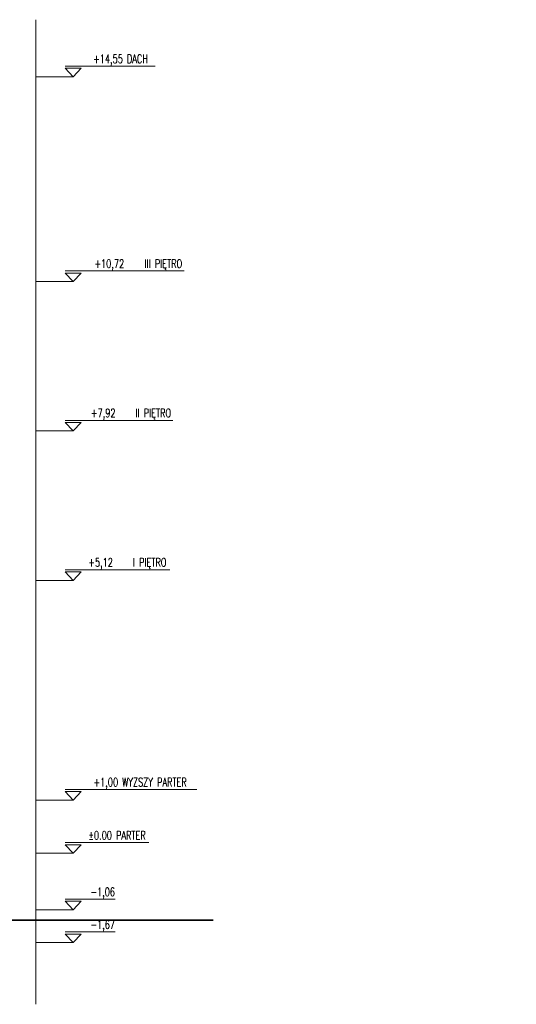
# Model space of a CAD drawing. Header units: inches. Extents: x 0 to 111471, y -105323 to 11070.
# Tile 96 of 256: x 40080 to 41011, y -37618 to -35772. Entities that reach past the tile are written whole.
import ezdxf
from ezdxf.enums import TextEntityAlignment as Align

# ---------------------------------------------------------------- set-up
doc = ezdxf.new("R2010")
doc.units = ezdxf.units.IN
doc.header["$MEASUREMENT"] = 0
for name, color, linetype, lineweight in [('888 opisy', 3, 'Continuous', 0), ('888 sciany istniejące', 2, 'Continuous', 35), ('888 widok', 8, 'Continuous', 0)]:
    doc.layers.add(name, color=color, linetype=linetype, lineweight=lineweight)
doc.styles.get("Standard").update_dxf_attribs({"font": 'arial.ttf'})
doc.styles.add('TS 100_opisy', font='romans.shx', dxfattribs={"width": 0.7, "height": 16})

# ---------------------------------------------------------------- blocks, each defined once
blk = doc.blocks.new('*U269')
blk.add_line((70.68, 9.99), (-7.5, 9.99))
for points in [[(0, 0), (-7.5, 7.99), (-7.5, 7.99)], [(-7.5, 7.99), (7.5, 7.99), (7.5, 7.99)], [(0, 0), (7.5, 7.99), (7.5, 7.99)]]:
    blk.add_lwpolyline(points)
blk.add_attdef('PSW', text='', height=8).set_placement((39.13, 12.93), align=Align.RIGHT)
blk = doc.blocks.new('*U13')
blk.add_line((39.13, 9.99), (-7.5, 9.99))
for points in [[(0, 0), (-7.5, 7.99), (-7.5, 7.99)], [(-7.5, 7.99), (7.5, 7.99), (7.5, 7.99)], [(0, 0), (7.5, 7.99), (7.5, 7.99)]]:
    blk.add_lwpolyline(points)
blk.add_attdef('PSW', text='', height=8).set_placement((39.13, 12.93), align=Align.RIGHT)
blk = doc.blocks.new('*U270')
blk.add_line((115.81, 9.99), (-7.5, 9.99))
for points in [[(0, 0), (-7.5, 7.99), (-7.5, 7.99)], [(-7.5, 7.99), (7.5, 7.99), (7.5, 7.99)], [(0, 0), (7.5, 7.99), (7.5, 7.99)]]:
    blk.add_lwpolyline(points)
blk.add_attdef('PSW', text='', height=8).set_placement((39.13, 12.93), align=Align.RIGHT)
blk = doc.blocks.new('*U271')
blk.add_line((90.46, 9.99), (-7.5, 9.99))
for points in [[(0, 0), (-7.5, 7.99), (-7.5, 7.99)], [(-7.5, 7.99), (7.5, 7.99), (7.5, 7.99)], [(0, 0), (7.5, 7.99), (7.5, 7.99)]]:
    blk.add_lwpolyline(points)
blk.add_attdef('PSW', text='', height=8).set_placement((39.13, 12.93), align=Align.RIGHT)
blk = doc.blocks.new('*U272')
blk.add_line((93.34, 9.99), (-7.5, 9.99))
for points in [[(0, 0), (-7.5, 7.99), (-7.5, 7.99)], [(-7.5, 7.99), (7.5, 7.99), (7.5, 7.99)], [(0, 0), (7.5, 7.99), (7.5, 7.99)]]:
    blk.add_lwpolyline(points)
blk.add_attdef('PSW', text='', height=8).set_placement((39.13, 12.93), align=Align.RIGHT)
blk = doc.blocks.new('*U273')
blk.add_line((104.03, 9.99), (-7.5, 9.99))
for points in [[(0, 0), (-7.5, 7.99), (-7.5, 7.99)], [(-7.5, 7.99), (7.5, 7.99), (7.5, 7.99)], [(0, 0), (7.5, 7.99), (7.5, 7.99)]]:
    blk.add_lwpolyline(points)
blk.add_attdef('PSW', text='', height=8).set_placement((39.13, 12.93), align=Align.RIGHT)
blk = doc.blocks.new('*U274')
blk.add_line((76.78, 9.99), (-7.5, 9.99))
for points in [[(0, 0), (-7.5, 7.99), (-7.5, 7.99)], [(-7.5, 7.99), (7.5, 7.99), (7.5, 7.99)], [(0, 0), (7.5, 7.99), (7.5, 7.99)]]:
    blk.add_lwpolyline(points)
blk.add_attdef('PSW', text='', height=8).set_placement((39.13, 12.93), align=Align.RIGHT)
blk = doc.blocks.new('G$C8580B5A5')
at = {"layer": '888 opisy'}
blk.add_line((0, -283.1), (0, 1562.8), dxfattribs=at)
for points in [[(70.2, 1455.7), (0, 1455.7)], [(70.2, 1071.7), (0, 1071.7)], [(70.2, 791.7), (0, 791.7)], [(70.2, 511.7), (0, 511.7)], [(70.2, 99.7), (0, 99.7)], [(70.2, 0), (0, 0)], [(70.2, -106), (0, -106)], [(70.2, -167.3), (0, -167.3)]]:
    blk.add_lwpolyline(points, dxfattribs=at)
ref = blk.add_blockref('*U274', (70.2, 1455.7), dxfattribs=dict(at, xscale=2, yscale=2, zscale=2))
ref.add_attrib('PSW', '+14,55 DACH', dxfattribs={"layer": '0', "height": 16, "style": 'TS 100_opisy', "width": 0.7}).set_placement((210.2, 1476.6), align=Align.BOTTOM_RIGHT)
ref = blk.add_blockref('*U273', (70.2, 1071.7), dxfattribs=dict(at, xscale=2, yscale=2, zscale=2))
ref.add_attrib('PSW', '+10,72    III PIĘTRO', dxfattribs={"layer": '0', "height": 16, "style": 'TS 100_opisy', "width": 0.7}).set_placement((274.4, 1092.6), align=Align.BOTTOM_RIGHT)
ref = blk.add_blockref('*U272', (70.2, 791.7), dxfattribs=dict(at, xscale=2, yscale=2, zscale=2))
ref.add_attrib('PSW', '+7,92    II PIĘTRO', dxfattribs={"layer": '0', "height": 16, "style": 'TS 100_opisy', "width": 0.7}).set_placement((253.5, 812.6), align=Align.BOTTOM_RIGHT)
at = {"layer": '888 opisy', "color": 254}
ref = blk.add_blockref('*U271', (70.2, 511.7), dxfattribs=dict(at, xscale=2, yscale=2, zscale=2))
ref.add_attrib('PSW', '+5,12    I PIĘTRO', dxfattribs={"layer": '0', "height": 16, "style": 'TS 100_opisy', "width": 0.7}).set_placement((244.8, 532.6), align=Align.BOTTOM_RIGHT)
at = {"layer": '888 opisy'}
ref = blk.add_blockref('*U270', (70.2, 99.7), dxfattribs=dict(at, xscale=2, yscale=2, zscale=2))
ref.add_attrib('PSW', '+1,00 WYZSZY PARTER', dxfattribs={"layer": '0', "height": 16, "style": 'TS 100_opisy', "width": 0.7}).set_placement((282.9, 120.6), align=Align.BOTTOM_RIGHT)
ref = blk.add_blockref('*U269', (70.2, 0), dxfattribs=dict(at, xscale=2, yscale=2, zscale=2))
ref.add_attrib('PSW', '%%p0.00 PARTER', dxfattribs={"layer": '0', "height": 16, "style": 'TS 100_opisy', "width": 0.7}).set_placement((206, 20.9), align=Align.BOTTOM_RIGHT)
ref = blk.add_blockref('*U13', (70.2, -106), dxfattribs=dict(at, xscale=2, yscale=2, zscale=2))
ref.add_attrib('PSW', '-1,06', dxfattribs={"layer": '0', "height": 16, "style": 'TS 100_opisy', "width": 0.7}).set_placement((148.4, -85.1), align=Align.BOTTOM_RIGHT)
ref = blk.add_blockref('*U13', (70.2, -167.3), dxfattribs=dict(at, xscale=2, yscale=2, zscale=2))
ref.add_attrib('PSW', '-1,67', dxfattribs={"layer": '0', "height": 16, "style": 'TS 100_opisy', "width": 0.7}).set_placement((148.4, -146.4), align=Align.BOTTOM_RIGHT)

msp = doc.modelspace()

# ---------------------------------------------------------------- hatches: boundary and pattern name
at = {"layer": '888 widok', "ltscale": 0.01}
h = msp.add_hatch(dxfattribs=at)
h.set_pattern_fill('ANSI31', color=256, scale=200)
h.set_pattern_definition([(45, (34854.51, -18642.923), (-17.67767, 17.67767), [])])
h.paths.add_polyline_path([(52778.076, -37388.957), (52778.076, -37212.957), (53421.076, -37212.957), (53421.076, -36493.957), (54930.076, -36493.519), (54930.076, -36005.957), (55311.937, -36005.957), (55311.937, -36017.957), (56549.076, -36017.957), (56549.076, -37388.957)])
h.paths.add_polyline_path([(38552.318, -35856.461), (39984.318, -35856.461), (39984.318, -37460.461), (38552.318, -37460.461)])
h.paths.add_polyline_path([(47386.664, -35874.678), (49119.332, -35874.678), (49119.332, -37490.618), (47386.664, -37490.618)])
edge = h.paths.add_edge_path()
edge.add_line((33552.632, -36975.374), (33552.632, -36970.374))
edge.add_line((33879.446, -36975.374), (33552.632, -36975.374))
edge.add_line((33552.632, -36970.374), (33552.632, -36652.374))
edge.add_line((33552.632, -36655.374), (33552.632, -36652.374))
edge.add_line((33552.632, -36652.374), (33879.446, -36675.374))
edge.add_line((33879.446, -36970.374), (33879.446, -36975.374))
edge.add_line((33879.446, -36675.374), (33879.446, -36970.374))

# ---------------------------------------------------------------- linework, layer by layer
at = {"layer": '888 sciany istniejące'}
msp.add_lwpolyline([(39984.318, -37460.461), (40442.631, -37460.461)], dxfattribs=at)

# ---------------------------------------------------------------- block references
at = {"layer": '888 opisy'}
msp.add_blockref('G$C8580B5A5', (40110.154, -37335.095), dxfattribs=at)

doc.saveas('drawing.dxf')
